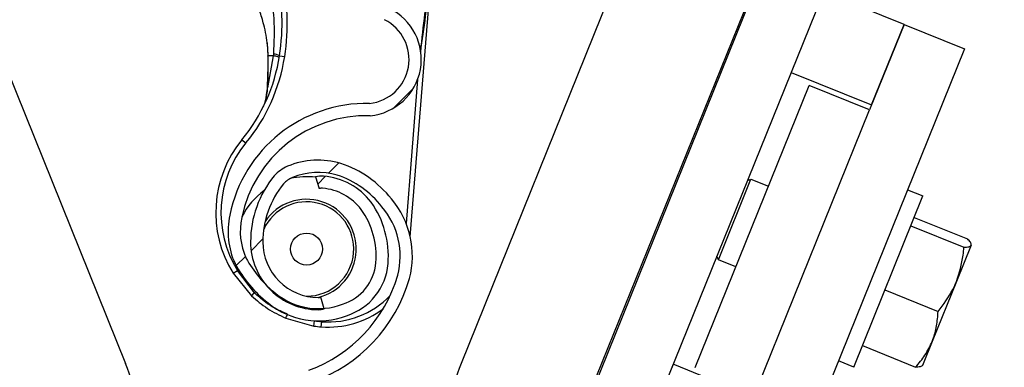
# Model space of a CAD drawing. Header units: inches. Extents: x 170 to 284, y 215 to 248.
# Tile 133 of 195: x 186.1074 to 186.3016, y 224.1813 to 224.2498. Entities that reach past the tile are written whole.
import ezdxf

# ---------------------------------------------------------------- set-up
doc = ezdxf.new("R2010")
doc.units = ezdxf.units.IN
doc.header["$LTSCALE"] = 0.25
doc.header["$MEASUREMENT"] = 0
doc.layers.add('RH BENCH MOUNT', color=7, linetype='Continuous')
pattern_1 = [(45, (176.0930244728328, 218.320867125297), (-0.03026527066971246, 0.03026527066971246), [])]

msp = doc.modelspace()

# ---------------------------------------------------------------- hatches: boundary and pattern name
at = {"layer": 'RH BENCH MOUNT'}
h = msp.add_hatch(dxfattribs=at)
h.set_pattern_fill('ANSI31', color=256, scale=0.34241245, angle=2.8e-322, style=0)
h.set_pattern_definition([(45, (176.1263761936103, 218.320867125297), (-0.03026527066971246, 0.03026527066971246), [])])
edge = h.paths.add_edge_path(flags=0)
edge.add_arc((186.41301658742, 224.2130895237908), 0.021400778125, 89.9999999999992, 390.52248781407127, ccw=False)
edge.add_line((186.41301658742, 224.2344903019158), (186.485779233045, 224.2344903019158))
edge.add_arc((186.485779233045, 224.6453852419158), 0.4108949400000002, 270, 450.0000000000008)
edge.add_line((186.485779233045, 225.0562801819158), (186.00212164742, 225.0562801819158))
edge.add_arc((186.00212164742, 225.0605603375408), 0.004280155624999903, 180.0000000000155, 269.9999999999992, ccw=False)
edge.add_line((185.997841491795, 225.0605603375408), (185.997841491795, 225.1033618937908))
edge.add_arc((186.00212164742, 225.1033618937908), 0.004280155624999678, 360, 540, ccw=False)
edge.add_line((186.006401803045, 225.1033618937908), (186.006401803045, 225.0605603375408))
edge.add_line((186.006401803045, 225.0605603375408), (186.003169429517, 225.0605603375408))
edge.add_line((186.003169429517, 225.0605603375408), (186.003169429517, 225.1033618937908))
edge.add_arc((186.00212164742, 225.1033618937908), 0.001047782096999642, 360, 540.0000000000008)
edge.add_line((186.001073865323, 225.1033618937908), (186.001073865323, 225.0605603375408))
edge.add_arc((186.00212164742, 225.0605603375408), 0.001047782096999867, 180, 270)
edge.add_line((186.00212164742, 225.0595125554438), (186.485779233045, 225.0595125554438))
edge.add_arc((186.485779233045, 224.6453852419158), 0.4141273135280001, 269.9999999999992, 450, ccw=False)
edge.add_line((186.485779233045, 224.2312579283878), (186.41301658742, 224.2312579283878))
edge.add_arc((186.41301658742, 224.2130895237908), 0.018168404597, 450.0000000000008, 750.5224878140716)
edge.add_arc((186.4277648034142, 224.221784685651), 0.001047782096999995, 390.5224878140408, 495.0000000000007)
edge.add_line((186.4270239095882, 224.222525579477), (186.4183287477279, 224.2138304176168))
edge.add_line((186.4183287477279, 224.2138304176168), (186.4160431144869, 224.2161160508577))
edge.add_line((186.4160431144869, 224.2161160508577), (186.4247382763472, 224.224811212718))
edge.add_arc((186.4277648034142, 224.221784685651), 0.004280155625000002, 390.522487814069, 495.0000000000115, ccw=False)
h = msp.add_hatch(dxfattribs=at)
h.set_pattern_fill('ANSI31', color=256, scale=0.34241245, style=0)
h.set_pattern_definition(pattern_1)
edge = h.paths.add_edge_path(flags=0)
edge.add_line((186.4524275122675, 225.0520000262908), (186.1100150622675, 225.0520000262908))
edge.add_line((186.1100150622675, 225.0520000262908), (186.1100150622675, 225.0562801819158))
edge.add_line((186.1100150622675, 225.0562801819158), (186.4524275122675, 225.0562801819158))
edge.add_arc((186.4524275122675, 224.6453852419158), 0.4108949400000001, 269.9999999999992, 450, ccw=False)
edge.add_line((186.4524275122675, 224.2344903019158), (186.3796648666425, 224.2344903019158))
edge.add_line((186.3796648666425, 224.2344903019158), (186.3796648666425, 224.2387704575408))
edge.add_line((186.3796648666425, 224.2387704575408), (186.4524275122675, 224.2387704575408))
edge.add_arc((186.4524275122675, 224.6453852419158), 0.406614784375, 270, 450.0000000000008)
h = msp.add_hatch(dxfattribs=at)
h.set_pattern_fill('ANSI31', color=256, scale=0.34241245, angle=2.8e-322, style=0)
h.set_pattern_definition(pattern_1)
edge = h.paths.add_edge_path(flags=0)
edge.add_arc((186.1669971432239, 224.2148798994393), 0.001712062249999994, 445.455402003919, 467.6658223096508)
edge.add_line((186.1664775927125, 224.2165112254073), (186.1657450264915, 224.2188113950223))
edge.add_arc((186.1669971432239, 224.2148798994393), 0.004126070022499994, 445.4554020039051, 467.6658223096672, ccw=False)
edge.add_arc((186.1662917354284, 224.2060051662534), 0.01302879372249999, 396.9315693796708, 445.45540200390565, ccw=False)
edge.add_arc((186.1618095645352, 224.2032013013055), 0.01830194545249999, 355.45540200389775, 395.516775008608, ccw=False)
edge.add_arc((186.1683290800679, 224.2026830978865), 0.01176186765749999, 287.5962596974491, 355.45540200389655, ccw=False)
edge.add_arc((186.1662998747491, 224.2061075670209), 0.01566536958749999, 230.7124700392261, 290.88620181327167, ccw=False)
edge.add_arc((186.1721653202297, 224.2137821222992), 0.02532140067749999, 208.3096502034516, 231.4363353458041, ccw=False)
edge.add_arc((186.1635368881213, 224.2080789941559), 0.01504902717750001, 167.6111203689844, 204.77005164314, ccw=False)
edge.add_arc((186.1758215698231, 224.2057629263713), 0.02754708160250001, 448.763905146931, 528.3879757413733, ccw=False)
edge.add_arc((186.1754384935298, 224.2419974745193), 0.008748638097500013, 276.4140209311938, 423.3968342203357)
edge.add_arc((186.2001763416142, 224.3025811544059), 0.05672062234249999, 175.0260377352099, 248.465301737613, ccw=False)
edge.add_arc((186.3581052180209, 224.2912304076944), 0.2150521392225, 518.8814295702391, 535.6614556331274, ccw=False)
edge.add_arc((186.1840258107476, 224.3573809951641), 0.02884824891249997, 460.61424547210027, 516.869158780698, ccw=False)
edge.add_arc((186.1710761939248, 224.4131286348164), 0.0284373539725, 285.5759958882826, 339.1744695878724)
edge.add_arc((186.1835452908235, 224.4079469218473), 0.01494630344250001, 340.7468428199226, 396.0025941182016)
edge.add_arc((186.1799881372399, 224.4064091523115), 0.0187470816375, 393.4132765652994, 426.8950179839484)
edge.add_arc((186.1825893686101, 224.4110456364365), 0.0134739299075, 429.3329594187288, 467.7290477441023)
edge.add_arc((186.1805855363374, 224.4182465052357), 0.006011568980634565, 470.4379345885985, 491.1729756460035)
edge.add_arc((186.1897725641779, 224.4102342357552), 0.01816498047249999, 496.3546620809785, 535.455402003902)
edge.add_arc((186.1825703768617, 224.4108067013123), 0.01094007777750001, 535.4554020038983, 625.4554020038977)
edge.add_arc((186.1818514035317, 224.4017613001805), 0.001866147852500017, 265.4554020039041, 281.0976484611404)
edge.add_line((186.182210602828, 224.3999300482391), (186.1826752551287, 224.3975611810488))
edge.add_arc((186.1818514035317, 224.4017613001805), 0.004280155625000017, 265.4554020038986, 281.09764846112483, ccw=False)
edge.add_arc((186.1825703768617, 224.4108067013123), 0.01335408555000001, 175.4554020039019, 265.4554020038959, ccw=False)
edge.add_arc((186.1897725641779, 224.4102342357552), 0.020578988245, 496.06676031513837, 535.4554020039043, ccw=False)
edge.add_arc((186.1805855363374, 224.4182465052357), 0.008425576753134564, 470.0330691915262, 491.9551129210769, ccw=False)
edge.add_arc((186.1825893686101, 224.4110456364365), 0.01588793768, 429.1457042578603, 467.92598269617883, ccw=False)
edge.add_arc((186.1799881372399, 224.4064091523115), 0.02116108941, 393.5599327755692, 427.0325737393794, ccw=False)
edge.add_arc((186.1835452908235, 224.4079469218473), 0.01736031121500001, 340.63565013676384, 395.8212553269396, ccw=False)
edge.add_arc((186.1710761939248, 224.4131286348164), 0.030851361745, 285.3735592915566, 339.23493959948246, ccw=False)
edge.add_arc((186.1840258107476, 224.3573809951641), 0.02643424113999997, 460.3971115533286, 516.7790151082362)
edge.add_arc((186.3581052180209, 224.2912304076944), 0.21263813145, 518.8930704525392, 535.6650915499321)
edge.add_arc((186.2001763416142, 224.3025811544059), 0.05430661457, 535.0120286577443, 608.5699368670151)
edge.add_arc((186.1754384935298, 224.2419974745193), 0.01116264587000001, 275.516440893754, 423.9844891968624, ccw=False)
edge.add_arc((186.1758215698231, 224.2057629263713), 0.02513307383, 448.4268021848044, 528.4260597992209)
edge.add_arc((186.1635368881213, 224.2080789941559), 0.01263501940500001, 527.5384492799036, 564.4380987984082)
edge.add_arc((186.1721653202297, 224.2137821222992), 0.022907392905, 208.499708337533, 231.4751172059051)
edge.add_arc((186.1662998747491, 224.2061075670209), 0.01325136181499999, 230.6476424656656, 291.190651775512)
edge.add_arc((186.1683290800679, 224.2026830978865), 0.009347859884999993, 287.1779261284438, 355.4554020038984)
edge.add_arc((186.1618095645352, 224.2032013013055), 0.01588793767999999, 355.4554020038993, 395.4075808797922)
edge.add_arc((186.1662917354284, 224.2060051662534), 0.01061478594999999, 397.0899033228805, 445.4554020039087)
h = msp.add_hatch(dxfattribs=at)
h.set_pattern_fill('ANSI31', color=256, scale=0.34241245, angle=2.8e-322, style=0)
h.set_pattern_definition(pattern_1)
edge = h.paths.add_edge_path(flags=0)
edge.add_arc((186.1662917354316, 224.0094604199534), 0.001712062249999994, 450.0000000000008, 472.2104203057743)
edge.add_line((186.1656445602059, 224.0110454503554), (186.1647320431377, 224.0132803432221))
edge.add_arc((186.1662917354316, 224.0094604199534), 0.004126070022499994, 449.9999999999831, 472.2104203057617, ccw=False)
edge.add_arc((186.1662917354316, 224.0005576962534), 0.01302879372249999, 401.4761673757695, 449.99999999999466, ccw=False)
edge.add_arc((186.1620458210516, 223.9974075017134), 0.01830194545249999, 360, 400.06137300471, ccw=False)
edge.add_arc((186.1685858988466, 223.9974075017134), 0.01176186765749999, 292.1408576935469, 360, ccw=False)
edge.add_arc((186.1662917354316, 224.0006604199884), 0.01566536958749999, 235.2570680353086, 295.4307998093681, ccw=False)
edge.add_arc((186.1715306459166, 224.0087755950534), 0.02532140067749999, 212.8542481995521, 235.9809333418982, ccw=False)
edge.add_arc((186.1633812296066, 224.0024067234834), 0.01504902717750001, 172.1557183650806, 209.3146496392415, ccw=False)
edge.add_arc((186.1758108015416, 224.0010713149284), 0.02754708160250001, 453.308503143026, 532.9325737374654, ccw=False)
edge.add_arc((186.1725578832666, 224.0371615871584), 0.008748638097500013, 280.9586189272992, 427.9414322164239)
edge.add_arc((186.1924176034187, 224.0995148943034), 0.05672062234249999, 179.5706357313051, 253.00989973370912, ccw=False)
edge.add_arc((186.3507493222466, 224.1007133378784), 0.2150521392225, 163.4260275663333, 180.2060536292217, ccw=False)
edge.add_arc((186.1719757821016, 224.1528627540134), 0.02884824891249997, 465.15884346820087, 521.4137567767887, ccw=False)
edge.add_arc((186.1546497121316, 224.2074090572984), 0.0284373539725, 290.1205938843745, 343.7190675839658)
edge.add_arc((186.1674901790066, 224.2032316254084), 0.01494630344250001, 345.2914408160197, 400.5471921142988)
edge.add_arc((186.1640660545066, 224.2014168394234), 0.0187470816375, 397.9578745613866, 431.4396159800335)
edge.add_arc((186.1662917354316, 224.2062448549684), 0.0134739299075, 433.877557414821, 472.2736457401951)
edge.add_arc((186.1637236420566, 224.2132643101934), 0.006011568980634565, 474.982532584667, 495.7175736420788)
edge.add_arc((186.1735166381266, 224.2060051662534), 0.01816498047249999, 500.8992600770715, 540.0000000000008)
edge.add_arc((186.1662917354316, 224.2060051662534), 0.01094007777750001, 180, 270)
edge.add_arc((186.1662917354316, 224.1969312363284), 0.001866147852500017, 270, 285.642246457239)
edge.add_line((186.1667949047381, 224.195134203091), (186.167445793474, 224.1928096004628))
edge.add_arc((186.1662917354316, 224.1969312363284), 0.004280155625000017, 270.00000000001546, 285.6422464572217, ccw=False)
edge.add_arc((186.1662917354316, 224.2060051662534), 0.01335408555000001, 179.9999999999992, 270.00000000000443, ccw=False)
edge.add_arc((186.1735166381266, 224.2060051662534), 0.020578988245, 500.61135831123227, 540, ccw=False)
edge.add_arc((186.1637236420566, 224.2132643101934), 0.008425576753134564, 474.57766718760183, 496.4997109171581, ccw=False)
edge.add_arc((186.1662917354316, 224.2062448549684), 0.01588793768, 433.6903022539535, 472.4705806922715, ccw=False)
edge.add_arc((186.1640660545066, 224.2014168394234), 0.02116108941, 398.1045307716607, 431.57717173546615, ccw=False)
edge.add_arc((186.1674901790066, 224.2032316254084), 0.01736031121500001, 345.180248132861, 400.3658533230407, ccw=False)
edge.add_arc((186.1546497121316, 224.2074090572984), 0.030851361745, 289.9181572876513, 343.77953759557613, ccw=False)
edge.add_arc((186.1719757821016, 224.1528627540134), 0.02643424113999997, 464.9417095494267, 521.3236131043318)
edge.add_arc((186.3507493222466, 224.1007133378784), 0.21263813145, 523.4376684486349, 540.2096895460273)
edge.add_arc((186.1924176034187, 224.0995148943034), 0.05430661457, 539.5566266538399, 613.1145348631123)
edge.add_arc((186.1725578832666, 224.0371615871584), 0.01116264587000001, 280.0610388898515, 428.5290871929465, ccw=False)
edge.add_arc((186.1758108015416, 224.0010713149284), 0.02513307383, 452.9714001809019, 532.9706577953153)
edge.add_arc((186.1633812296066, 224.0024067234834), 0.01263501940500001, 532.0830472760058, 568.9826967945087)
edge.add_arc((186.1715306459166, 224.0087755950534), 0.022907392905, 213.0443063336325, 236.0197152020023)
edge.add_arc((186.1662917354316, 224.0006604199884), 0.01325136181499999, 235.1922404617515, 295.7352497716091)
edge.add_arc((186.1685858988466, 223.9974075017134), 0.009347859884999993, 291.7225241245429, 360)
edge.add_arc((186.1620458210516, 223.9974075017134), 0.01588793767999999, 360, 399.952178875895)
edge.add_arc((186.1662917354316, 224.0005576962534), 0.01061478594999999, 401.6345013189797, 450.0000000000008)

# ---------------------------------------------------------------- linework, layer by layer
for p, q in [((186.0641642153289, 224.3407812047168), (186.1282991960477, 224.1820415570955)), ((186.2393491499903, 224.2931593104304), (186.1944546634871, 224.1820415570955)), ((186.2631600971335, 224.2835390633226), (186.2182656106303, 224.1724213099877)), ((186.2628484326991, 224.2819356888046), (186.2179539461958, 224.1708179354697)), ((186.2747539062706, 224.2771255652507), (186.2298594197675, 224.1660078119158)), ((186.1844372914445, 224.206996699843), (186.1885221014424, 224.2583876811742)), ((186.2659353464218, 224.2552988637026), (186.2595218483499, 224.2394248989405)), ((186.2818093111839, 224.2488853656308), (186.2659353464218, 224.2552988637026)), ((186.2818093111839, 224.2488853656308), (186.2749949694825, 224.232019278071)), ((186.275395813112, 224.2330114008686), (186.2818093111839, 224.2488853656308)), ((186.2818093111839, 224.2488853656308), (186.2937147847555, 224.2440752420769)), ((186.1562127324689, 224.2452571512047), (186.1563720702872, 224.2426572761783)), ((186.2937147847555, 224.2440752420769), (186.2576388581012, 224.1547841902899)), ((186.1574233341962, 224.242718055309), (186.1562654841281, 224.2363557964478)), ((186.1564018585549, 224.2425021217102), (186.1564012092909, 224.2426699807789)), ((186.1586490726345, 224.2427201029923), (186.1596642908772, 224.2425634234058)), ((186.2595218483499, 224.2394248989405), (186.275395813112, 224.2330114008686)), ((186.1858738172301, 224.2380340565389), (186.1836181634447, 224.209655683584)), ((186.2406422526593, 224.1812705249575), (186.2630894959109, 224.2368294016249)), ((186.2749949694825, 224.232019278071), (186.2630894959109, 224.2368294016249)), ((186.2525477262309, 224.1764604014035), (186.2749949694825, 224.232019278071)), ((186.1512338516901, 224.2261674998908), (186.1520266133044, 224.2255142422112)), ((186.1657450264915, 224.2188113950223), (186.1664775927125, 224.2165112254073)), ((186.2451922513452, 224.2025136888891), (186.2516057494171, 224.2183876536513)), ((186.2509014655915, 224.2180887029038), (186.2516057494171, 224.2183876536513)), ((186.2516057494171, 224.2183876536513), (186.2550726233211, 224.2169869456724)), ((186.2718817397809, 224.1813530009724), (186.2855040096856, 224.2150693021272)), ((186.2824879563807, 224.2162878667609), (186.2855040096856, 224.2150693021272)), ((186.2831322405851, 224.2091989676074), (186.2936251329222, 224.2049595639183)), ((186.2838032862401, 224.2108598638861), (186.2942961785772, 224.206620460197)), ((186.2950240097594, 224.2053603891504), (186.2921332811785, 224.1982055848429)), ((186.2451922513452, 224.2025136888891), (186.2448933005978, 224.2032179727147)), ((186.1501114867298, 224.2013401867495), (186.1503765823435, 224.2003707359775)), ((186.2486591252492, 224.2011129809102), (186.2451922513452, 224.2025136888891)), ((186.1495052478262, 224.1998266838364), (186.1503765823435, 224.2003707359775)), ((186.1495052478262, 224.1998266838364), (186.1531427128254, 224.1953798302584)), ((186.1537000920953, 224.1960015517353), (186.1503765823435, 224.2003707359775)), ((186.2921332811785, 224.1982055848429), (186.2873583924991, 224.186387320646)), ((186.1537000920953, 224.1960015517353), (186.1539405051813, 224.1962028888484)), ((186.2780218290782, 224.1965502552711), (186.2885147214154, 224.1923108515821)), ((186.167445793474, 224.1928096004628), (186.1667949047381, 224.195134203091)), ((186.1598824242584, 224.190977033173), (186.1654160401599, 224.1894327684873)), ((186.1654160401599, 224.1894327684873), (186.1655641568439, 224.190449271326)), ((186.1668839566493, 224.1892676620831), (186.1669653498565, 224.1902916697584)), ((186.2873583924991, 224.186387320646), (186.2854392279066, 224.1816372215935)), ((186.2735824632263, 224.1855624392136), (186.2840753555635, 224.1813230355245)), ((186.2362729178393, 224.1818817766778), (186.2298594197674, 224.1660078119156)), ((186.2521468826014, 224.1754682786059), (186.2362729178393, 224.1818817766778)), ((186.2718817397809, 224.1813530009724), (186.2688656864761, 224.1825715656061))]:
    msp.add_line(p, q, dxfattribs=at)
at = {"layer": 'RH BENCH MOUNT', "flags": 128}
msp.add_lwpolyline([(186.1562265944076, 224.2362900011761), (186.1561995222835, 224.2362997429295), (186.1561812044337, 224.236309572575), (186.1561721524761, 224.2363192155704), (186.1561726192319, 224.2363284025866), (186.1561825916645, 224.2363368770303), (186.156201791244, 224.2363444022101), (186.1562296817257, 224.2363507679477), (186.1562654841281, 224.2363557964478)], dxfattribs=at)
at = {"layer": 'RH BENCH MOUNT'}
msp.add_circle((186.1639816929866, 224.2046120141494), 0.003155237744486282, dxfattribs=at)
for centre, radius, start, end in [((186.1160099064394, 224.2493006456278), 0.04314396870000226, 351.2267056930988, 12.40386948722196), ((186.1160099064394, 224.2493006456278), 0.04417120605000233, 351.2267056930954, 12.40386948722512), ((186.1754384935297, 224.2419974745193), 0.01116264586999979, 275.5164408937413, 63.98448919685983), ((186.1754384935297, 224.2419974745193), 0.008748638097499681, 276.4140209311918, 63.39683422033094), ((186.1248084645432, 224.2479427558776), 0.03424124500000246, 320.5105257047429, 351.2267056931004), ((186.1248084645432, 224.2479427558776), 0.03526848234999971, 320.5105257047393, 351.2267056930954), ((186.1563974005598, 224.2423241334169), 0.00017804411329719, 88.56523758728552, 105.5261658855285), ((186.1563664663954, 224.2425243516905), 3.319259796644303e-05, 239.7443339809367, 277.7428100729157), ((186.1571160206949, 224.2395727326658), 0.003500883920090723, 64.02975982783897, 84.49802003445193), ((186.1758215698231, 224.2057629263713), 0.02754708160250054, 88.76390514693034, 168.3879757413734), ((186.1758215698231, 224.2057629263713), 0.02513307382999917, 88.42680218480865, 168.4260597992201), ((186.168674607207, 224.2117958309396), 0.02259922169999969, 140.5105257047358, 211.9802236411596), ((186.168674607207, 224.2117958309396), 0.02157198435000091, 140.5105257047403, 211.9802236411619), ((186.1637236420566, 224.2132643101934), 0.008425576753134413, 114.577667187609, 136.4997109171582), ((186.1662917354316, 224.2062448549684), 0.01588793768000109, 73.6903022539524, 112.4705806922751), ((186.1640660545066, 224.2014168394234), 0.02116108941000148, 38.10453077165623, 71.57717173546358), ((186.1735166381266, 224.2060051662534), 0.02057898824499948, 140.6113583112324, 179.9999999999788), ((186.1639816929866, 224.2046120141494), 0.01425087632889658, 82.81429854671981, 103.0736281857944), ((186.1662917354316, 224.2062448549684), 0.01347392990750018, 73.87755741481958, 112.2736457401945), ((186.1669971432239, 224.2148798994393), 0.004126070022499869, 85.45540200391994, 107.6658223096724), ((186.1662917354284, 224.2060051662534), 0.01302879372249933, 36.93156937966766, 85.45540200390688), ((186.1640660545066, 224.2014168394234), 0.01874708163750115, 37.95787456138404, 71.43961598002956), ((186.1735166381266, 224.2060051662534), 0.01816498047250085, 140.899260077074, 179.9999999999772), ((186.1637236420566, 224.2132643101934), 0.006011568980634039, 114.9825325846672, 135.7175736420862), ((186.1639816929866, 224.2046120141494), 0.01425087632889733, 125.9851620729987, 153.4081518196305), ((186.1669971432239, 224.2148798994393), 0.001712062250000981, 85.45540200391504, 107.6658223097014), ((186.1662917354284, 224.2060051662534), 0.01061478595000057, 37.08990332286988, 85.45540200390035), ((186.1639816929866, 224.2046120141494), 0.009303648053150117, 355.4554020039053, 155.416175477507), ((186.1639816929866, 224.2046120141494), 0.009810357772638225, 283.3108550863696, 146.4767981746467), ((186.1618095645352, 224.2032013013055), 0.01830194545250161, 355.4554020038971, 35.51677500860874), ((186.1674901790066, 224.2032316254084), 0.01494630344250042, 345.2914408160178, 40.54719211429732), ((186.1674901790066, 224.2032316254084), 0.01736031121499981, 345.180248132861, 40.36585332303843), ((186.1635368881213, 224.2080789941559), 0.01504902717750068, 167.6111203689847, 204.7700516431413), ((186.1618095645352, 224.2032013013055), 0.01588793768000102, 355.4554020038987, 35.40758087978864), ((186.1635368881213, 224.2080789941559), 0.01263501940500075, 167.5384492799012, 204.438098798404), ((186.1662917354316, 224.2060051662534), 0.01335408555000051, 179.9999999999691, 270.0000000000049), ((186.1662917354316, 224.2060051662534), 0.01094007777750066, 179.9999999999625, 269.9999999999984), ((186.1639816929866, 224.2046120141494), 0.009303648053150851, 270.0966355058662, 355.4554020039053), ((186.1721653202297, 224.2137821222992), 0.02532140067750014, 208.3096502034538, 231.4363353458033), ((186.1721653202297, 224.2137821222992), 0.02290739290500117, 208.4997083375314, 231.4751172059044), ((186.1683290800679, 224.2026830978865), 0.009347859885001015, 287.1779261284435, 355.4554020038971), ((186.1683290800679, 224.2026830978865), 0.01176186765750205, 287.5962596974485, 355.4554020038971), ((186.1546497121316, 224.2074090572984), 0.02843735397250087, 290.1205938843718, 343.7190675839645), ((186.1546497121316, 224.2074090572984), 0.03085136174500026, 289.9181572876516, 343.7795375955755), ((186.1599081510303, 224.1898752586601), 0.008721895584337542, 135.3798148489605, 140.867122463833), ((186.1662998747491, 224.2061075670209), 0.01325136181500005, 230.6476424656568, 291.1906517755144), ((186.1682947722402, 224.2070171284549), 0.01677821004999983, 265.4554020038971, 316.4337725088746), ((186.1662998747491, 224.2061075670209), 0.01566536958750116, 230.7124700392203, 290.8862018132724), ((186.1662917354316, 224.1969312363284), 0.001866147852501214, 269.9999999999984, 285.6422464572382), ((186.1525622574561, 224.1947423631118), 0.008231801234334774, 332.7797244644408, 338.142197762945), ((186.1662917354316, 224.1969312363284), 0.004280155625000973, 270.0000000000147, 285.6422464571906), ((186.1682947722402, 224.2070171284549), 0.0178054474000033, 265.4554020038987, 307.2618169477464), ((186.168674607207, 224.2117958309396), 0.02157198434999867, 261.7096610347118, 265.4554020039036), ((186.168674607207, 224.2117958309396), 0.02259922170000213, 261.7096610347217, 265.4554020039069), ((186.0886142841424, 224.1660078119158), 0.04280155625, 0, 21.99999999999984), ((186.2341395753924, 224.1660078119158), 0.04280155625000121, 158.0000000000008, 179.9999999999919)]:
    msp.add_arc(centre, radius, start, end, dxfattribs=at)
for points, knots in [([(186.1864902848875, 224.243480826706), (186.1868135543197, 224.2458237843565), (186.1873017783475, 224.2493622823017), (186.1878797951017, 224.2535469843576), (186.1881877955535, 224.2557396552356), (186.1883502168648, 224.2569310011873), (186.1884291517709, 224.2575845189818), (186.1884708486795, 224.2579454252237), (186.1884933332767, 224.2581447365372), (186.1885057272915, 224.2582551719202), (186.1885131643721, 224.258320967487), (186.1885175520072, 224.2583591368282), (186.1885203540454, 224.2583824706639), (186.1885217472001, 224.2583933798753), (186.1885225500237, 224.2583985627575), (186.1885228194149, 224.2583991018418), (186.1885227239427, 224.2583958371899), (186.188522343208, 224.2583908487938), (186.1885221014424, 224.2583876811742)], [0, 0, 0, 0, 0.4681368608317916, 0.7070129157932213, 0.8371325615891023, 0.9079072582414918, 0.9470740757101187, 0.968789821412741, 0.9808770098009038, 0.9876679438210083, 0.9915546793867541, 0.994770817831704, 0.9959953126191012, 0.9972287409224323, 0.997848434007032, 0.9984730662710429, 0.9990304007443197, 1, 1, 1, 1]), ([(186.1564400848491, 224.2567487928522), (186.156440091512, 224.2567487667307), (186.1565822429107, 224.2561914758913), (186.157082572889, 224.2539860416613), (186.1577093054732, 224.2494142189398), (186.1575462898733, 224.2453918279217), (186.1574516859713, 224.2430574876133)], [0, 0, 0, 0, 5.869764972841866e-06, 0.1252288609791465, 0.4923383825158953, 1, 1, 1, 1]), ([(186.1564012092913, 224.2426699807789), (186.1563752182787, 224.2433687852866), (186.1563238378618, 224.2447502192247), (186.1560114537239, 224.2468135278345), (186.1555066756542, 224.2491044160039), (186.1547039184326, 224.2517802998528), (186.1539876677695, 224.2536787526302), (186.1535975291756, 224.2547128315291)], [0, 0, 0, 0, 0.1627420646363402, 0.3217171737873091, 0.4905672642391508, 0.7225142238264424, 1, 1, 1, 1]), ([(186.1875907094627, 224.2535401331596), (186.1874781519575, 224.2526717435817), (186.1870523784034, 224.2493868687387), (186.1866909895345, 224.2460941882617), (186.1864251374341, 224.2436719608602)], [0, 0, 0, 0, 0.26436001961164, 1, 1, 1, 1]), ([(186.1563709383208, 224.2424914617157), (186.1563732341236, 224.2417678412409), (186.1563798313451, 224.2396884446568), (186.1562870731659, 224.2376312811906), (186.1562265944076, 224.2362900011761)], [0, 0, 0, 0, 0.3479954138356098, 1, 1, 1, 1]), ([(186.1562654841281, 224.2363557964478), (186.1563177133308, 224.2376857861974), (186.1563976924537, 224.2397224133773), (186.156400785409, 224.2417860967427), (186.1564018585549, 224.2425021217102)], [0, 0, 0, 0, 0.6530354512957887, 1, 1, 1, 1]), ([(186.1563720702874, 224.2426572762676), (186.1563642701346, 224.242658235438), (186.156348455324, 224.2426601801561), (186.1563478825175, 224.2426634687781), (186.1563636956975, 224.2426668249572), (186.1563888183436, 224.2426689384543), (186.1564012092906, 224.2426699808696)], [0, 0, 0, 0, 0.2466091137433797, 0.5000000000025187, 0.7533908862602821, 1, 1, 1, 1]), ([(186.1574233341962, 224.242718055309), (186.1573685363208, 224.242716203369), (186.1571152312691, 224.2427076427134), (186.1567481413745, 224.2426919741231), (186.1565059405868, 224.242676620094), (186.1564012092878, 224.2426699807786)], [0, 0, 0, 0, 0.1354579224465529, 0.6261588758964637, 1, 1, 1, 1]), ([(186.1574516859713, 224.2430574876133), (186.1574424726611, 224.2429443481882), (186.157433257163, 224.2428311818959), (186.1574233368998, 224.2427180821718), (186.1574233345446, 224.2427180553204)], [0, 0, 0, 0, 0.9997625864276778, 1, 1, 1, 1]), ([(186.1554751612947, 224.2327106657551), (186.1555646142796, 224.2329318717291), (186.1558942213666, 224.2337469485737), (186.1561321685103, 224.2350696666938), (186.1562372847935, 224.2360837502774), (186.1562654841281, 224.2363557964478)], [0, 0, 0, 0, 0.2141804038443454, 0.7891897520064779, 0.9999999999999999, 0.9999999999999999, 0.9999999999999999, 0.9999999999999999]), ([(186.1562265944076, 224.2362900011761), (186.1562096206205, 224.2360095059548), (186.156157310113, 224.2351450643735), (186.1559729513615, 224.2343436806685), (186.1558484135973, 224.2338023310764)], [0, 0, 0, 0, 0.3244814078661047, 1, 1, 1, 1]), ([(186.2936251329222, 224.2049595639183), (186.2939768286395, 224.2049743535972), (186.2946866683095, 224.2050042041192), (186.2949108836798, 224.2052409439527), (186.2950240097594, 224.2053603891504)], [0, 0, 0, 0, 0.4954579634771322, 1, 1, 1, 1]), ([(186.2950240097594, 224.2053603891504), (186.2950306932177, 224.2053805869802), (186.2950813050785, 224.2055335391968), (186.2949626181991, 224.2059084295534), (186.294519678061, 224.2063816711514), (186.2942961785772, 224.206620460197)], [0, 0, 0, 0, 0.07009191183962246, 0.5307854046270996, 1, 1, 1, 1]), ([(186.2921332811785, 224.1982055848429), (186.2926720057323, 224.1999075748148), (186.2933710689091, 224.2021161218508), (186.2935777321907, 224.2044290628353), (186.2936251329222, 224.2049595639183)], [0, 0, 0, 0, 0.7706378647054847, 1, 1, 1, 1]), ([(186.2885147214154, 224.1923108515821), (186.2895778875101, 224.1937095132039), (186.2909884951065, 224.1955652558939), (186.2919070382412, 224.1976837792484), (186.2921332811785, 224.1982055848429)], [0, 0, 0, 0, 0.7536937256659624, 1, 1, 1, 1]), ([(186.1602278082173, 224.1917372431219), (186.1592512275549, 224.1921793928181), (186.1572697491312, 224.1930765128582), (186.1551414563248, 224.1946344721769), (186.1540213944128, 224.1956968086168), (186.1537000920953, 224.1960015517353)], [0, 0, 0, 0, 0.4093476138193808, 0.8305647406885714, 1, 1, 1, 1]), ([(186.1531427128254, 224.1953798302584), (186.1541496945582, 224.1945085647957), (186.1561971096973, 224.1927370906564), (186.1586406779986, 224.1915700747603), (186.1598824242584, 224.190977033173)], [0, 0, 0, 0, 0.4918307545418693, 1, 1, 1, 1]), ([(186.2873583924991, 224.186387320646), (186.2874097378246, 224.1865180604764), (186.2877985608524, 224.1875081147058), (186.2883175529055, 224.1894613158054), (186.2884485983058, 224.1913552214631), (186.2885147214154, 224.1923108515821)], [0, 0, 0, 0, 0.07009191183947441, 0.5307854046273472, 1, 1, 1, 1]), ([(186.2840753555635, 224.1813230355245), (186.2847330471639, 224.1820951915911), (186.286060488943, 224.183653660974), (186.2869231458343, 224.1854705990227), (186.2873583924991, 224.186387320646)], [0, 0, 0, 0, 0.4954579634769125, 0.9999999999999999, 0.9999999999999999, 0.9999999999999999, 0.9999999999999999]), ([(186.2854742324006, 224.1817238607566), (186.2854650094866, 224.1817046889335), (186.2853951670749, 224.1815595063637), (186.2850493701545, 224.1813722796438), (186.2844020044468, 224.1813395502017), (186.2840753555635, 224.1813230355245)], [0, 0, 0, 0, 0.07009191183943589, 0.5307854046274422, 1, 1, 1, 1])]:
    msp.add_open_spline(points, degree=3, knots=knots, dxfattribs=at)
msp.add_open_spline([(186.1585915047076, 224.2423598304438), (186.1585785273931, 224.2423782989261), (186.158552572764, 224.2424152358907), (186.1583097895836, 224.2425011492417), (186.1579408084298, 224.2426028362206), (186.1575958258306, 224.2426796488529), (186.157423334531, 224.242718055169)], degree=3, dxfattribs=at)

doc.saveas('drawing.dxf')
